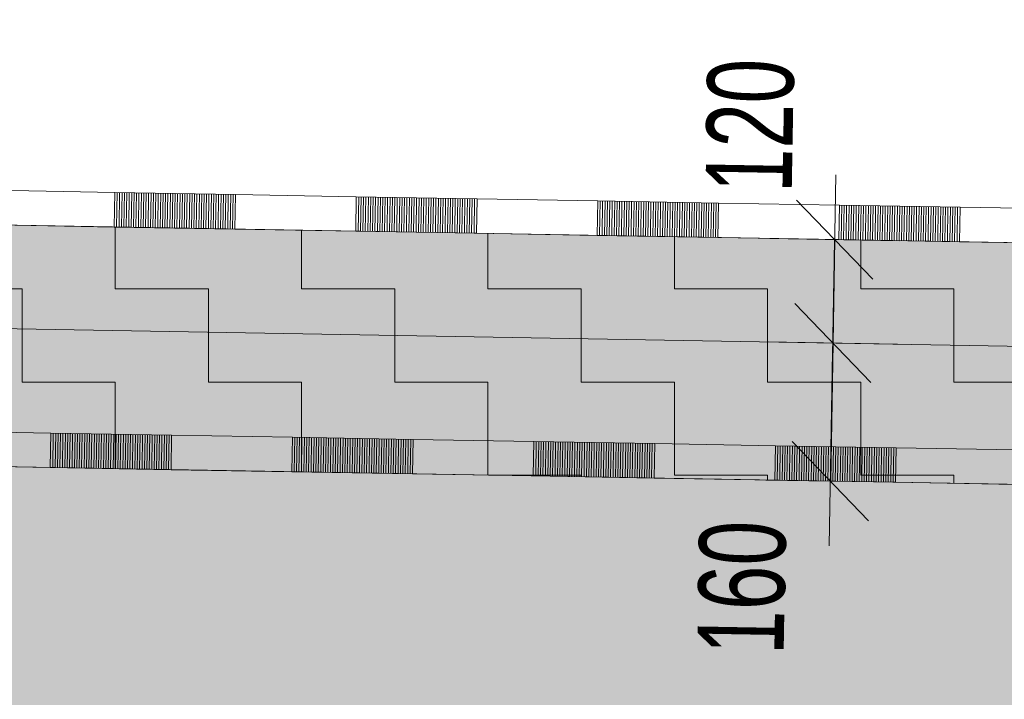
# Model space of a CAD drawing. Header units: millimetres. Extents: x 29003 to 60673, y -60985 to 17010.
# Tile 92 of 128: x 40497 to 41639, y -5012 to -4224. Entities that reach past the tile are written whole.
import ezdxf

# ---------------------------------------------------------------- set-up
doc = ezdxf.new("R2010")
doc.units = ezdxf.units.MM
doc.header["$PDMODE"] = 65
doc.linetypes.add('Carkovana 2x_1_1', pattern=[200, 150, -50])
for name, color, linetype, lineweight in [('XR$1$ŘEZY_1', 7, 'Continuous', 25), ('XR$2$ŘEZY - KOTY_ TEXTY_1', 7, 'Continuous', 25), ('XR$3$ŘEZY - FILING_1', 7, 'Continuous', 25)]:
    doc.layers.add(name, color=color, linetype=linetype, lineweight=lineweight)
doc.styles.add('ARIALNARROW', font='ARIALN.TTF')
doc.dimstyles.new('DIMSTYLE_5', dxfattribs={"dimtxt": 100, "dimasz": 150, "dimexe": 0, "dimexo": 0, "dimgap": 50, "dimtad": 2, "dimdec": 0, "dimrnd": 5, "dimzin": 12, "dimdsep": 46, "dimtxsty": 'ARIALNARROW', "dimblk1": 'ALL_ML_STRICH', "dimblk2": 'ALL_ML_STRICH', "dimsah": 1, "dimcen": 0, "dimclrd": 6, "dimclre": 6, "dimclrt": 6, "dimadec": 0, "dimazin": 0, "dimtfac": 1, "dimtdec": 0, "dimtix": 1, "dimtmove": 2, "dimatfit": 3, "dimfxl": 0, "dimtvp": 1.2, "dimtzin": 0, "dimlwd": 0, "dimlwe": 13, "dimarcsym": 0})
pattern_1 = [(0, (216, 216), (108, 108), [108, -108]), (90, (216, 216), (-108, 108), [108, -108])]

# ---------------------------------------------------------------- blocks, each defined once
blk = doc.blocks.new('VZOROVÁ ČÁRA_2')
at = {"layer": 'XR$1$ŘEZY_1', "color": 7, "linetype": 'Continuous', "lineweight": 13}
for p, q in [((40533.4, -4703), (40532.7, -4743)), ((40673.4, -4705.5), (40533.4, -4703)), ((40673.4, -4705.5), (40533.4, -4703)), ((40673.4, -4705.5), (40533.4, -4703)), ((40673.4, -4705.5), (40533.4, -4703)), ((40673.4, -4705.5), (40533.4, -4703)), ((40536.2, -4703.1), (40535.5, -4743.1)), ((40539, -4703.1), (40538.3, -4743.1)), ((40541.8, -4703.2), (40541.1, -4743.2)), ((40544.6, -4703.2), (40543.9, -4743.2)), ((40547.4, -4703.3), (40546.7, -4743.3)), ((40550.2, -4703.3), (40549.5, -4743.3)), ((40553, -4703.4), (40552.3, -4743.4)), ((40555.8, -4703.4), (40555.1, -4743.4)), ((40558.6, -4703.5), (40557.9, -4743.5)), ((40561.4, -4703.5), (40560.7, -4743.5)), ((40564.2, -4703.6), (40563.5, -4743.6)), ((40567, -4703.6), (40566.3, -4743.6)), ((40569.8, -4703.7), (40569.1, -4743.7)), ((40572.6, -4703.7), (40571.9, -4743.7)), ((40575.4, -4703.8), (40574.7, -4743.8)), ((40578.2, -4703.8), (40577.5, -4743.8)), ((40581, -4703.9), (40580.3, -4743.9)), ((40583.8, -4703.9), (40583.1, -4743.9)), ((40586.6, -4704), (40585.9, -4744)), ((40589.4, -4704), (40588.7, -4744)), ((40592.2, -4704.1), (40591.5, -4744.1)), ((40595, -4704.1), (40594.3, -4744.1)), ((40597.8, -4704.2), (40597.1, -4744.1)), ((40600.6, -4704.2), (40599.9, -4744.2)), ((40603.4, -4704.3), (40602.7, -4744.2)), ((40606.2, -4704.3), (40605.5, -4744.3)), ((40609, -4704.4), (40608.3, -4744.3)), ((40611.8, -4704.4), (40611.1, -4744.4)), ((40614.6, -4704.4), (40613.9, -4744.4)), ((40617.4, -4704.5), (40616.7, -4744.5)), ((40620.2, -4704.5), (40619.5, -4744.5)), ((40623, -4704.6), (40622.3, -4744.6)), ((40625.8, -4704.6), (40625.1, -4744.6)), ((40628.6, -4704.7), (40627.9, -4744.7)), ((40631.4, -4704.7), (40630.7, -4744.7)), ((40634.2, -4704.8), (40633.5, -4744.8)), ((40637, -4704.8), (40636.3, -4744.8)), ((40639.8, -4704.9), (40639.1, -4744.9)), ((40642.6, -4704.9), (40641.9, -4744.9)), ((40645.4, -4705), (40644.7, -4745)), ((40648.2, -4705), (40647.5, -4745)), ((40651, -4705.1), (40650.3, -4745.1)), ((40653.8, -4705.1), (40653.1, -4745.1)), ((40656.6, -4705.2), (40655.9, -4745.2)), ((40659.4, -4705.2), (40658.7, -4745.2)), ((40662.2, -4705.3), (40661.5, -4745.3)), ((40665, -4705.3), (40664.3, -4745.3)), ((40667.8, -4705.4), (40667.1, -4745.4)), ((40670.6, -4705.4), (40669.9, -4745.4)), ((40673.4, -4705.5), (40672.7, -4745.5)), ((40813.3, -4707.9), (40812.6, -4747.9)), ((40953.3, -4710.4), (40813.3, -4707.9)), ((40953.3, -4710.4), (40813.3, -4707.9)), ((40953.3, -4710.4), (40813.3, -4707.9)), ((40953.3, -4710.4), (40813.3, -4707.9)), ((40953.3, -4710.4), (40813.3, -4707.9)), ((40816.1, -4708), (40815.4, -4748)), ((40818.9, -4708), (40818.2, -4748)), ((40821.7, -4708.1), (40821, -4748.1)), ((40824.5, -4708.1), (40823.8, -4748.1)), ((40827.3, -4708.2), (40826.6, -4748.2)), ((40830.1, -4708.2), (40829.4, -4748.2)), ((40832.9, -4708.3), (40832.2, -4748.3)), ((40835.7, -4708.3), (40835, -4748.3)), ((40838.5, -4708.4), (40837.8, -4748.4)), ((40841.3, -4708.4), (40840.6, -4748.4)), ((40844.1, -4708.5), (40843.4, -4748.5)), ((40846.9, -4708.5), (40846.2, -4748.5)), ((40849.7, -4708.6), (40849, -4748.5)), ((40852.5, -4708.6), (40851.8, -4748.6)), ((40855.3, -4708.7), (40854.6, -4748.6)), ((40858.1, -4708.7), (40857.4, -4748.7)), ((40860.9, -4708.7), (40860.2, -4748.7)), ((40863.7, -4708.8), (40863, -4748.8)), ((40866.5, -4708.8), (40865.8, -4748.8)), ((40869.3, -4708.9), (40868.6, -4748.9)), ((40872.1, -4708.9), (40871.4, -4748.9)), ((40874.9, -4709), (40874.2, -4749)), ((40877.7, -4709), (40877, -4749)), ((40880.5, -4709.1), (40879.8, -4749.1)), ((40883.3, -4709.1), (40882.6, -4749.1)), ((40886.1, -4709.2), (40885.4, -4749.2)), ((40888.9, -4709.2), (40888.2, -4749.2)), ((40891.7, -4709.3), (40891, -4749.3)), ((40894.5, -4709.3), (40893.8, -4749.3)), ((40897.3, -4709.4), (40896.6, -4749.4)), ((40900.1, -4709.4), (40899.4, -4749.4)), ((40902.9, -4709.5), (40902.2, -4749.5)), ((40905.7, -4709.5), (40905, -4749.5)), ((40908.5, -4709.6), (40907.8, -4749.6)), ((40911.3, -4709.6), (40910.6, -4749.6)), ((40914.1, -4709.7), (40913.4, -4749.7)), ((40916.9, -4709.7), (40916.2, -4749.7)), ((40919.7, -4709.8), (40919, -4749.8)), ((40922.5, -4709.8), (40921.8, -4749.8)), ((40925.3, -4709.9), (40924.6, -4749.9)), ((40928.1, -4709.9), (40927.4, -4749.9)), ((40930.9, -4710), (40930.2, -4750)), ((40933.7, -4710), (40933, -4750)), ((40936.5, -4710.1), (40935.8, -4750.1)), ((40939.3, -4710.1), (40938.6, -4750.1)), ((40942.1, -4710.2), (40941.4, -4750.2)), ((40944.9, -4710.2), (40944.2, -4750.2)), ((40947.7, -4710.3), (40947, -4750.3)), ((40950.5, -4710.3), (40949.8, -4750.3)), ((40953.3, -4710.4), (40952.6, -4750.4)), ((41093.3, -4712.8), (41092.6, -4752.8)), ((41233.3, -4715.2), (41093.3, -4712.8)), ((41233.3, -4715.2), (41093.3, -4712.8)), ((41233.3, -4715.2), (41093.3, -4712.8)), ((41233.3, -4715.2), (41093.3, -4712.8)), ((41233.3, -4715.2), (41093.3, -4712.8)), ((41096.1, -4712.9), (41095.4, -4752.8)), ((41098.9, -4712.9), (41098.2, -4752.9)), ((41101.7, -4713), (41101, -4752.9)), ((41104.5, -4713), (41103.8, -4753)), ((41107.3, -4713), (41106.6, -4753)), ((41110.1, -4713.1), (41109.4, -4753.1)), ((41112.9, -4713.1), (41112.2, -4753.1)), ((41115.7, -4713.2), (41115, -4753.2)), ((41118.5, -4713.2), (41117.8, -4753.2)), ((41121.3, -4713.3), (41120.6, -4753.3)), ((41124.1, -4713.3), (41123.4, -4753.3)), ((41126.9, -4713.4), (41126.2, -4753.4)), ((41129.7, -4713.4), (41129, -4753.4)), ((41132.5, -4713.5), (41131.8, -4753.5)), ((41135.3, -4713.5), (41134.6, -4753.5)), ((41138.1, -4713.6), (41137.4, -4753.6)), ((41140.9, -4713.6), (41140.2, -4753.6)), ((41143.7, -4713.7), (41143, -4753.7)), ((41146.5, -4713.7), (41145.8, -4753.7)), ((41149.3, -4713.8), (41148.6, -4753.8)), ((41152.1, -4713.8), (41151.4, -4753.8)), ((41154.9, -4713.9), (41154.2, -4753.9)), ((41157.7, -4713.9), (41157, -4753.9)), ((41160.5, -4714), (41159.8, -4754)), ((41163.3, -4714), (41162.6, -4754)), ((41166.1, -4714.1), (41165.4, -4754.1)), ((41168.9, -4714.1), (41168.2, -4754.1)), ((41171.7, -4714.2), (41171, -4754.2)), ((41174.5, -4714.2), (41173.8, -4754.2)), ((41177.3, -4714.3), (41176.6, -4754.3)), ((41180.1, -4714.3), (41179.4, -4754.3)), ((41182.9, -4714.4), (41182.2, -4754.4)), ((41185.7, -4714.4), (41185, -4754.4)), ((41188.5, -4714.5), (41187.8, -4754.5)), ((41191.3, -4714.5), (41190.6, -4754.5)), ((41194.1, -4714.6), (41193.4, -4754.6)), ((41196.9, -4714.6), (41196.2, -4754.6)), ((41199.7, -4714.7), (41199, -4754.7)), ((41202.5, -4714.7), (41201.8, -4754.7)), ((41205.3, -4714.8), (41204.6, -4754.8)), ((41208.1, -4714.8), (41207.4, -4754.8)), ((41210.9, -4714.9), (41210.2, -4754.9)), ((41213.7, -4714.9), (41213, -4754.9)), ((41216.5, -4715), (41215.8, -4754.9)), ((41219.3, -4715), (41218.6, -4755)), ((41222.1, -4715.1), (41221.4, -4755)), ((41224.9, -4715.1), (41224.2, -4755.1)), ((41227.7, -4715.2), (41227, -4755.1)), ((41230.5, -4715.2), (41229.8, -4755.2)), ((41233.3, -4715.2), (41232.6, -4755.2)), ((41373.3, -4717.7), (41372.6, -4757.7)), ((41513.2, -4720.1), (41373.3, -4717.7)), ((41513.2, -4720.1), (41373.3, -4717.7)), ((41513.2, -4720.1), (41373.3, -4717.7)), ((41513.2, -4720.1), (41373.3, -4717.7)), ((41513.2, -4720.1), (41373.3, -4717.7)), ((41376.1, -4717.7), (41375.4, -4757.7)), ((41378.9, -4717.8), (41378.2, -4757.8)), ((41381.7, -4717.8), (41381, -4757.8)), ((41384.5, -4717.9), (41383.8, -4757.9)), ((41387.3, -4717.9), (41386.6, -4757.9)), ((41390.1, -4718), (41389.4, -4758)), ((41392.9, -4718), (41392.2, -4758)), ((41395.7, -4718.1), (41395, -4758.1)), ((41398.5, -4718.1), (41397.8, -4758.1)), ((41401.3, -4718.2), (41400.6, -4758.2)), ((41404.1, -4718.2), (41403.4, -4758.2)), ((41406.9, -4718.3), (41406.2, -4758.3)), ((41409.7, -4718.3), (41409, -4758.3)), ((41412.5, -4718.4), (41411.8, -4758.4)), ((41415.3, -4718.4), (41414.6, -4758.4)), ((41418.1, -4718.5), (41417.4, -4758.5)), ((41420.9, -4718.5), (41420.2, -4758.5)), ((41423.7, -4718.6), (41423, -4758.6)), ((41426.5, -4718.6), (41425.8, -4758.6)), ((41429.3, -4718.7), (41428.6, -4758.7)), ((41432.1, -4718.7), (41431.4, -4758.7)), ((41434.9, -4718.8), (41434.2, -4758.8)), ((41437.7, -4718.8), (41437, -4758.8)), ((41440.5, -4718.9), (41439.8, -4758.9)), ((41443.3, -4718.9), (41442.6, -4758.9)), ((41446.1, -4719), (41445.4, -4759)), ((41448.9, -4719), (41448.2, -4759)), ((41451.7, -4719.1), (41451, -4759.1)), ((41454.5, -4719.1), (41453.8, -4759.1)), ((41457.2, -4719.2), (41456.6, -4759.2)), ((41460, -4719.2), (41459.4, -4759.2)), ((41462.8, -4719.3), (41462.2, -4759.2)), ((41465.6, -4719.3), (41465, -4759.3)), ((41468.4, -4719.4), (41467.8, -4759.3)), ((41471.2, -4719.4), (41470.5, -4759.4)), ((41474, -4719.5), (41473.3, -4759.4)), ((41476.8, -4719.5), (41476.1, -4759.5)), ((41479.6, -4719.5), (41478.9, -4759.5)), ((41482.4, -4719.6), (41481.7, -4759.6)), ((41485.2, -4719.6), (41484.5, -4759.6)), ((41488, -4719.7), (41487.3, -4759.7)), ((41490.8, -4719.7), (41490.1, -4759.7)), ((41493.6, -4719.8), (41492.9, -4759.8)), ((41496.4, -4719.8), (41495.7, -4759.8)), ((41499.2, -4719.9), (41498.5, -4759.9)), ((41502, -4719.9), (41501.3, -4759.9)), ((41504.8, -4720), (41504.1, -4760)), ((41507.6, -4720), (41506.9, -4760)), ((41510.4, -4720.1), (41509.7, -4760.1)), ((41513.2, -4720.1), (41512.5, -4760.1)), ((40532.7, -4743), (40392.7, -4740.6)), ((40672.7, -4745.5), (40532.7, -4743)), ((40812.6, -4747.9), (40672.7, -4745.5)), ((40952.6, -4750.4), (40812.6, -4747.9)), ((41092.6, -4752.8), (40952.6, -4750.4)), ((41232.6, -4755.2), (41092.6, -4752.8)), ((41372.6, -4757.7), (41232.6, -4755.2)), ((41512.5, -4760.1), (41372.6, -4757.7)), ((41652.5, -4762.6), (41512.5, -4760.1))]:
    blk.add_line(p, q, dxfattribs=at)
for points in [[(40533.4, -4703), (40393.4, -4700.6), (40253.4, -4698.1)], [(40533.4, -4703), (40393.4, -4700.6), (40253.4, -4698.1)], [(40813.3, -4707.9), (40673.4, -4705.5), (40533.4, -4703)], [(40813.3, -4707.9), (40673.4, -4705.5), (40533.4, -4703)], [(41093.3, -4712.8), (40953.3, -4710.4), (40813.3, -4707.9)], [(41093.3, -4712.8), (40953.3, -4710.4), (40813.3, -4707.9)], [(41373.3, -4717.7), (41233.3, -4715.2), (41093.3, -4712.8)], [(41373.3, -4717.7), (41233.3, -4715.2), (41093.3, -4712.8)], [(41653.2, -4722.6), (41513.2, -4720.1), (41373.3, -4717.7)], [(41653.2, -4722.6), (41513.2, -4720.1), (41373.3, -4717.7)]]:
    blk.add_lwpolyline(points, dxfattribs=at)
blk = doc.blocks.new('VZOROVÁ ČÁRA_3')
at = {"layer": 'XR$1$ŘEZY_1', "color": 7, "linetype": 'Continuous', "lineweight": 13}
for p, q in [((40607.5, -4424.3), (40606.8, -4464.3)), ((40747.5, -4426.7), (40607.5, -4424.3)), ((40747.5, -4426.7), (40607.5, -4424.3)), ((40747.5, -4426.7), (40607.5, -4424.3)), ((40747.5, -4426.7), (40607.5, -4424.3)), ((40747.5, -4426.7), (40607.5, -4424.3)), ((40610.3, -4424.3), (40609.6, -4464.3)), ((40613.1, -4424.4), (40612.4, -4464.4)), ((40615.9, -4424.4), (40615.2, -4464.4)), ((40618.7, -4424.5), (40618, -4464.5)), ((40621.5, -4424.5), (40620.8, -4464.5)), ((40624.3, -4424.6), (40623.6, -4464.6)), ((40627.1, -4424.6), (40626.4, -4464.6)), ((40629.9, -4424.7), (40629.2, -4464.7)), ((40632.7, -4424.7), (40632, -4464.7)), ((40635.5, -4424.8), (40634.8, -4464.8)), ((40638.3, -4424.8), (40637.6, -4464.8)), ((40641.1, -4424.9), (40640.4, -4464.9)), ((40643.9, -4424.9), (40643.2, -4464.9)), ((40646.7, -4425), (40646, -4465)), ((40649.5, -4425), (40648.8, -4465)), ((40652.3, -4425.1), (40651.6, -4465.1)), ((40655.1, -4425.1), (40654.4, -4465.1)), ((40657.9, -4425.2), (40657.2, -4465.2)), ((40660.7, -4425.2), (40660, -4465.2)), ((40663.5, -4425.3), (40662.8, -4465.3)), ((40666.3, -4425.3), (40665.6, -4465.3)), ((40669.1, -4425.4), (40668.4, -4465.4)), ((40671.9, -4425.4), (40671.2, -4465.4)), ((40674.7, -4425.5), (40674, -4465.4)), ((40677.5, -4425.5), (40676.8, -4465.5)), ((40680.3, -4425.6), (40679.6, -4465.5)), ((40683.1, -4425.6), (40682.4, -4465.6)), ((40685.9, -4425.7), (40685.2, -4465.6)), ((40688.7, -4425.7), (40688, -4465.7)), ((40691.5, -4425.7), (40690.8, -4465.7)), ((40694.3, -4425.8), (40693.6, -4465.8)), ((40697.1, -4425.8), (40696.4, -4465.8)), ((40699.9, -4425.9), (40699.2, -4465.9)), ((40702.7, -4425.9), (40702, -4465.9)), ((40705.5, -4426), (40704.8, -4466)), ((40708.3, -4426), (40707.6, -4466)), ((40711.1, -4426.1), (40710.4, -4466.1)), ((40713.9, -4426.1), (40713.2, -4466.1)), ((40716.7, -4426.2), (40716, -4466.2)), ((40719.5, -4426.2), (40718.8, -4466.2)), ((40722.3, -4426.3), (40721.6, -4466.3)), ((40725.1, -4426.3), (40724.4, -4466.3)), ((40727.9, -4426.4), (40727.2, -4466.4)), ((40730.7, -4426.4), (40730, -4466.4)), ((40733.5, -4426.5), (40732.8, -4466.5)), ((40736.3, -4426.5), (40735.6, -4466.5)), ((40739.1, -4426.6), (40738.4, -4466.6)), ((40741.9, -4426.6), (40741.2, -4466.6)), ((40744.7, -4426.7), (40744, -4466.7)), ((40747.5, -4426.7), (40746.8, -4466.7)), ((40887.4, -4429.2), (40886.8, -4469.2)), ((41027.4, -4431.6), (40887.4, -4429.2)), ((41027.4, -4431.6), (40887.4, -4429.2)), ((41027.4, -4431.6), (40887.4, -4429.2)), ((41027.4, -4431.6), (40887.4, -4429.2)), ((41027.4, -4431.6), (40887.4, -4429.2)), ((40890.2, -4429.2), (40889.6, -4469.2)), ((40893, -4429.3), (40892.3, -4469.3)), ((40895.8, -4429.3), (40895.1, -4469.3)), ((40898.6, -4429.4), (40897.9, -4469.4)), ((40901.4, -4429.4), (40900.7, -4469.4)), ((40904.2, -4429.5), (40903.5, -4469.5)), ((40907, -4429.5), (40906.3, -4469.5)), ((40909.8, -4429.6), (40909.1, -4469.6)), ((40912.6, -4429.6), (40911.9, -4469.6)), ((40915.4, -4429.7), (40914.7, -4469.7)), ((40918.2, -4429.7), (40917.5, -4469.7)), ((40921, -4429.8), (40920.3, -4469.7)), ((40923.8, -4429.8), (40923.1, -4469.8)), ((40926.6, -4429.9), (40925.9, -4469.8)), ((40929.4, -4429.9), (40928.7, -4469.9)), ((40932.2, -4430), (40931.5, -4469.9)), ((40935, -4430), (40934.3, -4470)), ((40937.8, -4430), (40937.1, -4470)), ((40940.6, -4430.1), (40939.9, -4470.1)), ((40943.4, -4430.1), (40942.7, -4470.1)), ((40946.2, -4430.2), (40945.5, -4470.2)), ((40949, -4430.2), (40948.3, -4470.2)), ((40951.8, -4430.3), (40951.1, -4470.3)), ((40954.6, -4430.3), (40953.9, -4470.3)), ((40957.4, -4430.4), (40956.7, -4470.4)), ((40960.2, -4430.4), (40959.5, -4470.4)), ((40963, -4430.5), (40962.3, -4470.5)), ((40965.8, -4430.5), (40965.1, -4470.5)), ((40968.6, -4430.6), (40967.9, -4470.6)), ((40971.4, -4430.6), (40970.7, -4470.6)), ((40974.2, -4430.7), (40973.5, -4470.7)), ((40977, -4430.7), (40976.3, -4470.7)), ((40979.8, -4430.8), (40979.1, -4470.8)), ((40982.6, -4430.8), (40981.9, -4470.8)), ((40985.4, -4430.9), (40984.7, -4470.9)), ((40988.2, -4430.9), (40987.5, -4470.9)), ((40991, -4431), (40990.3, -4471)), ((40993.8, -4431), (40993.1, -4471)), ((40996.6, -4431.1), (40995.9, -4471.1)), ((40999.4, -4431.1), (40998.7, -4471.1)), ((41002.2, -4431.2), (41001.5, -4471.2)), ((41005, -4431.2), (41004.3, -4471.2)), ((41007.8, -4431.3), (41007.1, -4471.3)), ((41010.6, -4431.3), (41009.9, -4471.3)), ((41013.4, -4431.4), (41012.7, -4471.4)), ((41016.2, -4431.4), (41015.5, -4471.4)), ((41019, -4431.5), (41018.3, -4471.5)), ((41021.8, -4431.5), (41021.1, -4471.5)), ((41024.6, -4431.6), (41023.9, -4471.6)), ((41027.4, -4431.6), (41026.7, -4471.6)), ((41167.4, -4434.1), (41166.7, -4474.1)), ((41307.4, -4436.5), (41167.4, -4434.1)), ((41307.4, -4436.5), (41167.4, -4434.1)), ((41307.4, -4436.5), (41167.4, -4434.1)), ((41307.4, -4436.5), (41167.4, -4434.1)), ((41307.4, -4436.5), (41167.4, -4434.1)), ((41170.2, -4434.1), (41169.5, -4474.1)), ((41173, -4434.2), (41172.3, -4474.1)), ((41175.8, -4434.2), (41175.1, -4474.2)), ((41178.6, -4434.3), (41177.9, -4474.2)), ((41181.4, -4434.3), (41180.7, -4474.3)), ((41184.2, -4434.3), (41183.5, -4474.3)), ((41187, -4434.4), (41186.3, -4474.4)), ((41189.8, -4434.4), (41189.1, -4474.4)), ((41192.6, -4434.5), (41191.9, -4474.5)), ((41195.4, -4434.5), (41194.7, -4474.5)), ((41198.2, -4434.6), (41197.5, -4474.6)), ((41201, -4434.6), (41200.3, -4474.6)), ((41203.8, -4434.7), (41203.1, -4474.7)), ((41206.6, -4434.7), (41205.9, -4474.7)), ((41209.4, -4434.8), (41208.7, -4474.8)), ((41212.2, -4434.8), (41211.5, -4474.8)), ((41215, -4434.9), (41214.3, -4474.9)), ((41217.8, -4434.9), (41217.1, -4474.9)), ((41220.6, -4435), (41219.9, -4475)), ((41223.4, -4435), (41222.7, -4475)), ((41226.2, -4435.1), (41225.5, -4475.1)), ((41229, -4435.1), (41228.3, -4475.1)), ((41231.8, -4435.2), (41231.1, -4475.2)), ((41234.6, -4435.2), (41233.9, -4475.2)), ((41237.4, -4435.3), (41236.7, -4475.3)), ((41240.2, -4435.3), (41239.5, -4475.3)), ((41243, -4435.4), (41242.3, -4475.4)), ((41245.8, -4435.4), (41245.1, -4475.4)), ((41248.6, -4435.5), (41247.9, -4475.5)), ((41251.4, -4435.5), (41250.7, -4475.5)), ((41254.2, -4435.6), (41253.5, -4475.6)), ((41257, -4435.6), (41256.3, -4475.6)), ((41259.8, -4435.7), (41259.1, -4475.7)), ((41262.6, -4435.7), (41261.9, -4475.7)), ((41265.4, -4435.8), (41264.7, -4475.8)), ((41268.2, -4435.8), (41267.5, -4475.8)), ((41271, -4435.9), (41270.3, -4475.9)), ((41273.8, -4435.9), (41273.1, -4475.9)), ((41276.6, -4436), (41275.9, -4476)), ((41279.4, -4436), (41278.7, -4476)), ((41282.2, -4436.1), (41281.5, -4476.1)), ((41285, -4436.1), (41284.3, -4476.1)), ((41287.8, -4436.2), (41287.1, -4476.2)), ((41290.6, -4436.2), (41289.9, -4476.2)), ((41293.4, -4436.3), (41292.7, -4476.2)), ((41296.2, -4436.3), (41295.5, -4476.3)), ((41299, -4436.4), (41298.3, -4476.3)), ((41301.8, -4436.4), (41301.1, -4476.4)), ((41304.6, -4436.5), (41303.9, -4476.4)), ((41307.4, -4436.5), (41306.7, -4476.5)), ((41447.4, -4438.9), (41446.7, -4478.9)), ((41587.3, -4441.4), (41447.4, -4438.9)), ((41587.3, -4441.4), (41447.4, -4438.9)), ((41587.3, -4441.4), (41447.4, -4438.9)), ((41587.3, -4441.4), (41447.4, -4438.9)), ((41587.3, -4441.4), (41447.4, -4438.9)), ((41450.2, -4439), (41449.5, -4479)), ((41453, -4439), (41452.3, -4479)), ((41455.8, -4439.1), (41455.1, -4479.1)), ((41458.6, -4439.1), (41457.9, -4479.1)), ((41461.4, -4439.2), (41460.7, -4479.2)), ((41464.2, -4439.2), (41463.5, -4479.2)), ((41467, -4439.3), (41466.3, -4479.3)), ((41469.8, -4439.3), (41469.1, -4479.3)), ((41472.6, -4439.4), (41471.9, -4479.4)), ((41475.4, -4439.4), (41474.7, -4479.4)), ((41478.2, -4439.5), (41477.5, -4479.5)), ((41481, -4439.5), (41480.3, -4479.5)), ((41483.8, -4439.6), (41483.1, -4479.6)), ((41486.6, -4439.6), (41485.9, -4479.6)), ((41489.4, -4439.7), (41488.7, -4479.7)), ((41492.2, -4439.7), (41491.5, -4479.7)), ((41495, -4439.8), (41494.3, -4479.8)), ((41497.8, -4439.8), (41497.1, -4479.8)), ((41500.6, -4439.9), (41499.9, -4479.9)), ((41503.4, -4439.9), (41502.7, -4479.9)), ((41506.2, -4440), (41505.5, -4480)), ((41509, -4440), (41508.3, -4480)), ((41511.8, -4440.1), (41511.1, -4480.1)), ((41514.6, -4440.1), (41513.9, -4480.1)), ((41517.4, -4440.2), (41516.7, -4480.2)), ((41520.2, -4440.2), (41519.5, -4480.2)), ((41523, -4440.3), (41522.3, -4480.3)), ((41525.8, -4440.3), (41525.1, -4480.3)), ((41528.6, -4440.4), (41527.9, -4480.4)), ((41531.4, -4440.4), (41530.7, -4480.4)), ((41534.2, -4440.5), (41533.5, -4480.5)), ((41536.9, -4440.5), (41536.3, -4480.5)), ((41539.7, -4440.6), (41539.1, -4480.5)), ((41542.5, -4440.6), (41541.9, -4480.6)), ((41545.3, -4440.7), (41544.7, -4480.6)), ((41548.1, -4440.7), (41547.4, -4480.7)), ((41550.9, -4440.8), (41550.2, -4480.7)), ((41553.7, -4440.8), (41553, -4480.8)), ((41556.5, -4440.8), (41555.8, -4480.8)), ((41559.3, -4440.9), (41558.6, -4480.9)), ((41562.1, -4440.9), (41561.4, -4480.9)), ((41564.9, -4441), (41564.2, -4481)), ((41567.7, -4441), (41567, -4481)), ((41570.5, -4441.1), (41569.8, -4481.1)), ((41573.3, -4441.1), (41572.6, -4481.1)), ((41576.1, -4441.2), (41575.4, -4481.2)), ((41578.9, -4441.2), (41578.2, -4481.2)), ((41581.7, -4441.3), (41581, -4481.3)), ((41584.5, -4441.3), (41583.8, -4481.3)), ((41587.3, -4441.4), (41586.6, -4481.4)), ((40606.8, -4464.3), (40466.8, -4461.8)), ((40746.8, -4466.7), (40606.8, -4464.3)), ((40886.8, -4469.2), (40746.8, -4466.7)), ((41026.7, -4471.6), (40886.8, -4469.2)), ((41166.7, -4474.1), (41026.7, -4471.6)), ((41306.7, -4476.5), (41166.7, -4474.1)), ((41446.7, -4478.9), (41306.7, -4476.5)), ((41586.6, -4481.4), (41446.7, -4478.9)), ((41726.6, -4483.8), (41586.6, -4481.4))]:
    blk.add_line(p, q, dxfattribs=at)
for points in [[(40607.5, -4424.3), (40467.5, -4421.8), (40327.5, -4419.4)], [(40607.5, -4424.3), (40467.5, -4421.8), (40327.5, -4419.4)], [(40887.4, -4429.2), (40747.5, -4426.7), (40607.5, -4424.3)], [(40887.4, -4429.2), (40747.5, -4426.7), (40607.5, -4424.3)], [(41167.4, -4434.1), (41027.4, -4431.6), (40887.4, -4429.2)], [(41167.4, -4434.1), (41027.4, -4431.6), (40887.4, -4429.2)], [(41447.4, -4438.9), (41307.4, -4436.5), (41167.4, -4434.1)], [(41447.4, -4438.9), (41307.4, -4436.5), (41167.4, -4434.1)], [(41727.3, -4443.8), (41587.3, -4441.4), (41447.4, -4438.9)], [(41727.3, -4443.8), (41587.3, -4441.4), (41447.4, -4438.9)]]:
    blk.add_lwpolyline(points, dxfattribs=at)
blk = doc.blocks.new('ALL_ML_STRICH')
at = {"color": 0, "linetype": 'ByBlock', "lineweight": -2}
for p, q in [((0, -0.5), (0, 0.5)), ((-0.3, -0.3), (0.3, 0.3)), ((-1, 0), (0.5, 0))]:
    blk.add_line(p, q, dxfattribs=at)
blk = doc.blocks.new('*D282')
at = {"layer": 'DEFPOINTS', "color": 6, "linetype": 'Continuous', "lineweight": 13}
for p in [(41440.9, -4478.8), (41441.9, -4478.9), (41458.6, -4599.2)]:
    blk.add_point(p, dxfattribs=at)
at = {"layer": 'XR$2$ŘEZY - KOTY_ TEXTY_1', "color": 6, "linetype": 'Continuous', "lineweight": -2}
for p, q in [((41441.9, -4478.9), (41439.8, -4598.8)), ((41441.9, -4478.9), (41441.9, -4478.9)), ((41439.8, -4598.8), (41439.8, -4598.8))]:
    blk.add_line(p, q, dxfattribs=at)
at = {"layer": 'XR$2$ŘEZY - KOTY_ TEXTY_1', "color": 6, "linetype": 'Continuous', "lineweight": 13, "xscale": 150, "yscale": 150, "zscale": 150}
for p, rotation in [((41441.9, -4478.9), 88.99999999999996), ((41439.8, -4598.8), 268.9999999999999)]:
    blk.add_blockref('ALL_ML_STRICH', p, dxfattribs=dict(at, rotation=rotation))
at = {"layer": 'XR$2$ŘEZY - KOTY_ TEXTY_1', "color": 6, "linetype": 'Continuous', "lineweight": 13, "insert": (41344.2, -4346.9), "char_height": 100, "width": 243.429, "attachment_point": 5, "rotation": 89, "style": 'ARIALNARROW'}
blk.add_mtext('\\W0.81;\\A1;{120}', dxfattribs=at)
blk = doc.blocks.new('*D283')
at = {"layer": 'DEFPOINTS', "color": 6, "linetype": 'Continuous', "lineweight": 13}
for p in [(41439.8, -4598.8), (41458.6, -4599.2), (41491.5, -4759.8)]:
    blk.add_point(p, dxfattribs=at)
at = {"layer": 'XR$2$ŘEZY - KOTY_ TEXTY_1', "color": 6, "linetype": 'Continuous', "lineweight": -2}
for p, q in [((41439.8, -4598.8), (41437, -4758.8)), ((41439.8, -4598.8), (41439.8, -4598.8)), ((41437, -4758.8), (41437, -4758.8))]:
    blk.add_line(p, q, dxfattribs=at)
at = {"layer": 'XR$2$ŘEZY - KOTY_ TEXTY_1', "color": 6, "linetype": 'Continuous', "lineweight": 13, "xscale": 150, "yscale": 150, "zscale": 150}
for p, rotation in [((41439.8, -4598.8), 88.99999999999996), ((41437, -4758.8), 268.9999999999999)]:
    blk.add_blockref('ALL_ML_STRICH', p, dxfattribs=dict(at, rotation=rotation))
at = {"layer": 'XR$2$ŘEZY - KOTY_ TEXTY_1', "color": 6, "linetype": 'Continuous', "lineweight": 13, "insert": (41334.8, -4882.2), "char_height": 100, "width": 243.429, "attachment_point": 5, "rotation": 89, "style": 'ARIALNARROW'}
blk.add_mtext('\\W0.81;\\A1;{160}', dxfattribs=at)

msp = doc.modelspace()

# ---------------------------------------------------------------- hatches: boundary and pattern name
at = {"layer": 'XR$3$ŘEZY - FILING_1', "linetype": 'Continuous', "lineweight": 13}
for points in [[(43120.8, -4508.2), (38663.8, -4430.4), (38663.8, -4550.4), (43151.2, -4628.7), (43153, -4528.7)], [(43148.4, -4788.7), (43151.2, -4628.7), (38663.8, -4550.4), (38663.8, -4710.4)]]:
    msp.add_hatch(color=11, dxfattribs=at).paths.add_polyline_path(points, flags=0)
h = msp.add_hatch(dxfattribs=at)
h.set_pattern_fill('VZOR', scale=108, style=0, pattern_type=2)
h.set_pattern_definition(pattern_1)
h.paths.add_polyline_path([(43120.8, -4508.2), (38663.8, -4430.4), (38663.8, -4550.4), (43151.2, -4628.7), (43153, -4528.7)], flags=0)
h = msp.add_hatch(dxfattribs=at)
h.set_pattern_fill('VZOR', scale=108, style=0, pattern_type=2)
h.set_pattern_definition(pattern_1)
h.paths.add_polyline_path([(43148.4, -4788.7), (43151.2, -4628.7), (38663.8, -4550.4), (38663.8, -4710.4)], flags=0)
at = {"layer": 'XR$3$ŘEZY - FILING_1', "linetype": 'Carkovana 2x_1_1', "lineweight": 13}
h = msp.add_hatch(color=254, dxfattribs=at)
h.paths.add_polyline_path([(43335.9, -7868.1), (43355.9, -7868.1), (43355.9, -4977.3), (43640, -4982.3), (43640, -4797.3), (38663.8, -4710.4), (38663.8, -5018.1), (39305.9, -5018.1), (39305.9, -7768.1), (38663.8, -7768.1), (38663.8, -8118.1), (39305.9, -8118.1), (39305.9, -11807.4), (40005.9, -11807.4), (40005.9, -11288.1), (39905.9, -11288.1), (39905.9, -8118.1), (42885.9, -8118.1), (42885.9, -11288.1), (42785.9, -11288.1), (42785.9, -11807.4), (43335.9, -11807.4), (43335.9, -10139.3), (43335.8, -10139.3), (43335.8, -8148.1), (43335.9, -8148.1)])
h.paths.add_polyline_path([(42885.9, -7768.1), (39905.9, -7768.1), (39905.9, -5018.1), (42885.9, -5018.1)], flags=16)

# ---------------------------------------------------------------- linework, layer by layer
at = {"layer": 'XR$1$ŘEZY_1', "color": 7, "linetype": 'Continuous', "lineweight": 13}
for p, q in [((43120.8, -4508.2), (38663.8, -4430.4)), ((43151.2, -4628.7), (38663.8, -4550.4)), ((43640, -4797.3), (38663.8, -4710.4)), ((43640, -4797.3), (38663.8, -4710.4))]:
    msp.add_line(p, q, dxfattribs=at)

# ---------------------------------------------------------------- block references
for name in ['VZOROVÁ ČÁRA_3', 'VZOROVÁ ČÁRA_2']:
    msp.add_blockref(name, (0, 0), dxfattribs=at)

# ---------------------------------------------------------------- dimensions: what is measured, and where the dimension line sits
at = {"layer": 'XR$2$ŘEZY - KOTY_ TEXTY_1', "color": 6, "linetype": 'Continuous', "lineweight": 13}
for base, p1, p2, picture, middle in [((41439.8, -4598.8), (41441.9, -4478.9), (41439.8, -4598.8), '*D282', (41344.2, -4346.9)), ((41437, -4758.8), (41439.8, -4598.8), (41437, -4758.8), '*D283', (41334.8, -4882.2))]:
    dim = msp.add_linear_dim(base=base, p1=p1, p2=p2, angle=269, dimstyle='DIMSTYLE_5', override={"dimpost": '<>', "dimclrd": 6, "dimclre": 6, "dimclrt": 6, "dimlwd": 0, "dimlwe": 13}, dxfattribs=at)
    dim.commit()
    dim.dimension.update_dxf_attribs({"geometry": picture, "text_midpoint": middle, "dimtype": 160})

doc.saveas('drawing.dxf')
